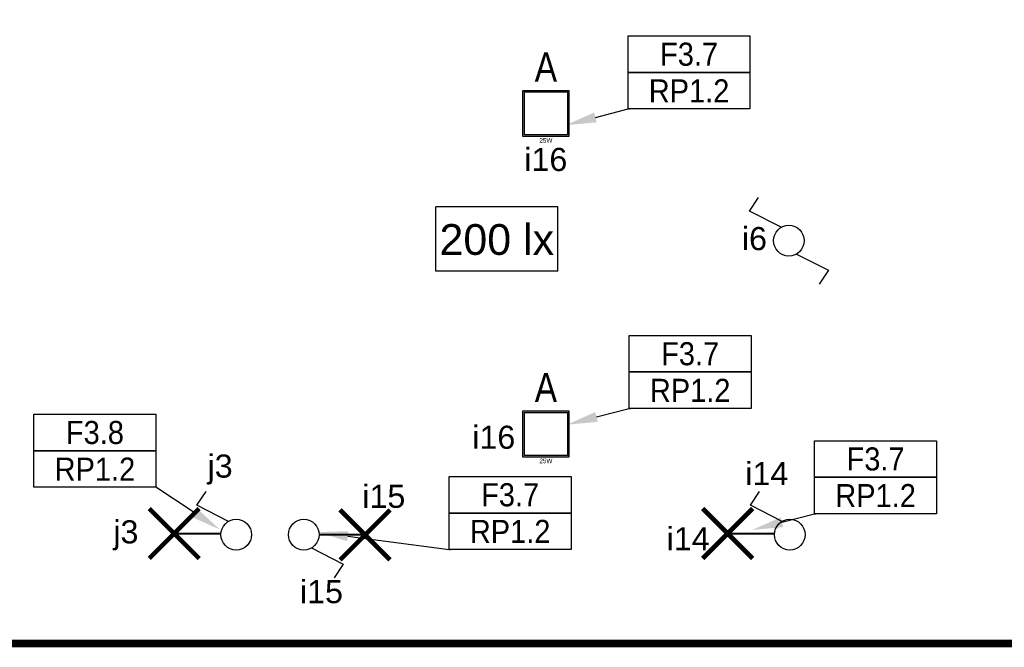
# Model space of a CAD drawing. Header units: millimetres. Extents: x 38270 to 48687, y 14738 to 20042.
# Tile 9 of 19: x 40669 to 41309, y 14738 to 15146. Entities that reach past the tile are written whole.
import ezdxf
from ezdxf import colors
from ezdxf.entities.mleader import LeaderData, LeaderLine
from ezdxf.enums import TextEntityAlignment as Align
from ezdxf.math import Vec2, Vec3

# ---------------------------------------------------------------- set-up
doc = ezdxf.new("R2010")
doc.units = ezdxf.units.MM
doc.linetypes.add('DASHED', pattern=[0.75, 0.5, -0.25])
for name, color, linetype in [('_IE_Adresy_Obwodów', 246, 'Continuous'), ('_IE_Nateżenie oświetlenia AW', 94, 'Continuous'), ('_IE_Natężenia oświetlenia', 240, 'Continuous'), ('_IE_Oświetlenie podstawowe oprawy', 5, 'Continuous'), ('_IE_Strefy oddziaływania rozdzielnic elektrycznych', 240, 'Continuous'), ('_IE_Strefy sterowania ośw', 242, 'Continuous'), ('_IE_Strefy sterowania oświetleniem', 242, 'Continuous'), ('_IE_Łączniki_ośw_IP20', 5, 'Continuous')]:
    doc.layers.add(name, color=color, linetype=linetype)
doc.layers.add('_IE_punkty oświetleniowe', color=170, linetype='Continuous', lineweight=40)
doc.styles.add('ARIAL', font='arial.ttf')
doc.styles.add('ML-LENA', font='ARIALN.TTF')
doc.styles.get("Standard").update_dxf_attribs({"font": 'ARIAL.TTF'})

# ---------------------------------------------------------------- blocks, each defined once
blk = doc.blocks.new('Natężenie oświetlenia')
at = {"layer": '_IE_Natężenia oświetlenia', "color": 7, "linetype": 'Continuous'}
for p in [(-39.69, -20.91), (39.69, 20.91)]:
    blk.add_line(p, (-39.69, 20.91), dxfattribs=at)
at = {"layer": '_IE_Natężenia oświetlenia', "color": 7}
for q in [(39.69, 20.91), (-39.69, -20.91)]:
    blk.add_line((39.69, -20.91), q, dxfattribs=at)
at = {"layer": '_IE_Nateżenie oświetlenia AW', "style": 'ARIAL', "flags": 12}
blk.add_attdef('LUX', text='', height=20, dxfattribs=at).set_placement((0, 0), align=Align.MIDDLE)
blk = doc.blocks.new('*U5022')
at = {"layer": '_IE_Łączniki_ośw_IP20', "color": 170, "ltscale": 3}
for p, q in [((1418.02, 1520.84), (1438.71, 1510.36)), ((1438.71, 1510.36), (1432.72, 1501.38))]:
    blk.add_line(p, q, dxfattribs=at)
blk.add_circle((1413.07, 1529.5), 9.98, dxfattribs=at)
at = {"layer": '_IE_Strefy sterowania ośw', "style": 'ARIAL', "flags": 12}
blk.add_attdef('STREFAOŚW', text='', height=17, dxfattribs=at).set_placement((1503.25, 1537.3), align=Align.MIDDLE)
blk = doc.blocks.new('*U5024')
at = {"layer": '_IE_Łączniki_ośw_IP20', "color": 170, "ltscale": 3}
for p, q in [((1387.42, 1548.64), (1393.41, 1557.63)), ((1408.12, 1538.17), (1387.42, 1548.64))]:
    blk.add_line(p, q, dxfattribs=at)
blk.add_circle((1413.07, 1529.5), 9.98, dxfattribs=at)
at = {"layer": '_IE_Strefy sterowania ośw', "style": 'ARIAL', "flags": 12}
blk.add_attdef('STREFAOŚW', text='', height=17, dxfattribs=at).set_placement((1503.25, 1537.3), align=Align.MIDDLE)
blk = doc.blocks.new('*U5031')
at = {"layer": '_IE_Łączniki_ośw_IP20', "color": 170, "ltscale": 3}
for p, q in [((1387.42, 1548.64), (1393.41, 1557.63)), ((1408.12, 1538.17), (1387.42, 1548.64)), ((1418.06, 1520.74), (1438.76, 1510.27)), ((1438.76, 1510.27), (1432.77, 1501.28))]:
    blk.add_line(p, q, dxfattribs=at)
blk.add_circle((1413.07, 1529.5), 9.98, dxfattribs=at)
at = {"layer": '_IE_Strefy sterowania ośw', "style": 'ARIAL', "flags": 12}
blk.add_attdef('STREFAOŚW', text='', height=17, dxfattribs=at).set_placement((1503.25, 1537.3), align=Align.MIDDLE)
blk = doc.blocks.new('*U5042')
at = {"layer": '_IE_punkty oświetleniowe', "ltscale": 2}
blk.add_line((0, 0), (29.89, 0), dxfattribs=at)
at = {"layer": '_IE_punkty oświetleniowe', "ltscale": 2, "const_width": 3}
for points in [[(16.25, -16.25), (-16.25, 16.25)], [(16.25, 16.25), (-16.25, -16.25)]]:
    blk.add_lwpolyline(points, dxfattribs=at)
blk = doc.blocks.new('F8R3B6Q8J0')
h = blk.add_hatch(color=0)
h.dxf.hatch_style = 1
h.paths.add_polyline_path([(-0.15, -0.15), (-0.15, 0.15), (0.15, 0.15), (0.15, -0.15)])
h.paths.add_polyline_path([(-0.14, -0.14), (-0.14, 0.14), (0.14, 0.14), (0.14, -0.14)], flags=16)
at = {"color": 0}
for p, q in [((-0.15, -0.15, 0.055), (-0.15, 0.15)), ((-0.15, 0.15), (0.15, 0.15, 0.055)), ((-0.14, -0.14), (-0.14, 0.14)), ((-0.14, 0.14), (0.14, 0.14)), ((0.14, 0.14), (0.14, -0.14)), ((0.15, 0.15, 0.055), (0.15, -0.15)), ((0.15, -0.15), (-0.15, -0.15, 0.055)), ((0.14, -0.14), (-0.14, -0.14))]:
    blk.add_line(p, q, dxfattribs=at)
at = {"color": 0, "style": 'ML-LENA'}
blk.add_attdef('SYMBOL', text='', height=0.19, dxfattribs=at).set_placement((0, 0.15, 244.664), align=Align.BOTTOM_CENTER)
blk.add_attdef('Atr3', text='', height=0.16, dxfattribs=at).set_placement((-0.175, 0, -3.3718), align=Align.MIDDLE_RIGHT)
blk.add_attdef('Atr1', text='', height=0.16, dxfattribs=at).set_placement((0.1742, 0, -3.3993), align=Align.MIDDLE_LEFT)
for tag, height, p in [('MOC', 0.03, (0, -0.16)), ('Atr2', 0.16, (0, -0.197, -3.3993))]:
    blk.add_attdef(tag, text='', height=height, dxfattribs=at).set_placement(p, align=Align.TOP_CENTER)
blk = doc.blocks.new('*U36709')
at = {"layer": '_IE_Adresy_Obwodów', "color": 7}
for points in [[(-792.5, 474.4), (0, 474.4), (0, 237.2), (-792.5, 237.2)], [(-792.5, 237.2), (0, 237.2), (0, 0), (-792.5, 0)]]:
    blk.add_lwpolyline(points, close=True, dxfattribs=at)
at = {"layer": '_IE_Adresy_Obwodów', "width": 0.9, "flags": 12}
for tag, p in [('ADRES', (-396.2, 355.8)), ('ROZDZ', (-396.2, 118.6))]:
    blk.add_attdef(tag, text='', height=150, dxfattribs=at).set_placement(p, align=Align.MIDDLE)
ml = blk.add_multileader_mtext('Standard')
ml.set_content(' ')
ml.set_leader_properties()
ml.build(insert=Vec2(0, 0))
ml.multileader.update_dxf_attribs({"arrow_head_size": 200})
ctx = ml.context
ctx.base_point, ctx.arrow_head_size, ctx.plane_origin = Vec3(-784.5, 0), 200, Vec3(-1345.9, 71.8)
notes = []
notes.append((ctx, [(0, (1, 1, 0), (-792.5, 0), (1, 0), 8, [(0, [(-1199, -105.8), (-792.5, 0)], 0, [])])]))
ctx.mtext.insert, ctx.mtext.flow_direction = Vec3(-782.5, 2), 5
for ctx, leaders in notes:
    for number, flags, end, landing, length, lines in leaders:
        leader = LeaderData()
        leader.index, (leader.has_last_leader_line, leader.has_dogleg_vector, leader.attachment_direction) = number, flags
        leader.last_leader_point, leader.dogleg_vector, leader.dogleg_length = Vec3(end), Vec3(landing), length
        for number, points, colour, breaks in lines:
            line = LeaderLine()
            line.index, line.vertices, line.color, line.breaks = number, Vec3.list(points), colors.encode_raw_color(colour), breaks
            leader.lines.append(line)
        ctx.leaders.append(leader)
blk = doc.blocks.new('*U36711')
at = {"layer": '_IE_Adresy_Obwodów', "color": 7}
for points in [[(-792.5, 474.4), (0, 474.4), (0, 237.2), (-792.5, 237.2)], [(-792.5, 237.2), (0, 237.2), (0, 0), (-792.5, 0)]]:
    blk.add_lwpolyline(points, close=True, dxfattribs=at)
at = {"layer": '_IE_Adresy_Obwodów', "width": 0.9, "flags": 12}
for tag, p in [('ADRES', (-396.2, 355.8)), ('ROZDZ', (-396.2, 118.6))]:
    blk.add_attdef(tag, text='', height=150, dxfattribs=at).set_placement(p, align=Align.MIDDLE)
ml = blk.add_multileader_mtext('Standard')
ml.set_content(' ')
ml.set_leader_properties()
ml.build(insert=Vec2(0, 0))
ml.multileader.update_dxf_attribs({"arrow_head_size": 200})
ctx = ml.context
ctx.base_point, ctx.arrow_head_size, ctx.plane_origin = Vec3(-784.5, 0), 200, Vec3(-1345.9, 71.8)
notes = []
notes.append((ctx, [(0, (1, 1, 0), (-792.5, 0), (1, 0), 8, [(0, [(-1199, -105.8), (-792.5, 0)], 0, [])])]))
ctx.mtext.insert, ctx.mtext.flow_direction = Vec3(-782.5, 2), 5
for ctx, leaders in notes:
    for number, flags, end, landing, length, lines in leaders:
        leader = LeaderData()
        leader.index, (leader.has_last_leader_line, leader.has_dogleg_vector, leader.attachment_direction) = number, flags
        leader.last_leader_point, leader.dogleg_vector, leader.dogleg_length = Vec3(end), Vec3(landing), length
        for number, points, colour, breaks in lines:
            line = LeaderLine()
            line.index, line.vertices, line.color, line.breaks = number, Vec3.list(points), colors.encode_raw_color(colour), breaks
            leader.lines.append(line)
        ctx.leaders.append(leader)
blk = doc.blocks.new('*U36713')
at = {"layer": '_IE_Adresy_Obwodów', "color": 7}
for points in [[(-792.5, 474.4), (0, 474.4), (0, 237.2), (-792.5, 237.2)], [(-792.5, 237.2), (0, 237.2), (0, 0), (-792.5, 0)]]:
    blk.add_lwpolyline(points, close=True, dxfattribs=at)
at = {"layer": '_IE_Adresy_Obwodów', "width": 0.9, "flags": 12}
for tag, p in [('ADRES', (-396.2, 355.8)), ('ROZDZ', (-396.2, 118.6))]:
    blk.add_attdef(tag, text='', height=150, dxfattribs=at).set_placement(p, align=Align.MIDDLE)
ml = blk.add_multileader_mtext('Standard')
ml.set_content(' ')
ml.set_leader_properties()
ml.build(insert=Vec2(0, 0))
ml.multileader.update_dxf_attribs({"arrow_head_size": 200})
ctx = ml.context
ctx.base_point, ctx.arrow_head_size, ctx.plane_origin = Vec3(-784.5, 0), 200, Vec3(-1345.9, 71.8)
notes = []
notes.append((ctx, [(0, (1, 1, 0), (-792.5, 0), (1, 0), 8, [(0, [(-1650.4, 112.8), (-792.5, 0)], 0, [])])]))
ctx.mtext.insert, ctx.mtext.flow_direction = Vec3(-782.5, 2), 5
for ctx, leaders in notes:
    for number, flags, end, landing, length, lines in leaders:
        leader = LeaderData()
        leader.index, (leader.has_last_leader_line, leader.has_dogleg_vector, leader.attachment_direction) = number, flags
        leader.last_leader_point, leader.dogleg_vector, leader.dogleg_length = Vec3(end), Vec3(landing), length
        for number, points, colour, breaks in lines:
            line = LeaderLine()
            line.index, line.vertices, line.color, line.breaks = number, Vec3.list(points), colors.encode_raw_color(colour), breaks
            leader.lines.append(line)
        ctx.leaders.append(leader)
blk = doc.blocks.new('*U36716')
at = {"layer": '_IE_Adresy_Obwodów', "color": 7}
for points in [[(-792.5, 474.4), (0, 474.4), (0, 237.2), (-792.5, 237.2)], [(-792.5, 237.2), (0, 237.2), (0, 0), (-792.5, 0)]]:
    blk.add_lwpolyline(points, close=True, dxfattribs=at)
at = {"layer": '_IE_Adresy_Obwodów', "width": 0.9, "flags": 12}
for tag, p in [('ADRES', (-396.2, 355.8)), ('ROZDZ', (-396.2, 118.6))]:
    blk.add_attdef(tag, text='', height=150, dxfattribs=at).set_placement(p, align=Align.MIDDLE)
ml = blk.add_multileader_mtext('Standard')
ml.set_content(' ')
ml.set_leader_properties()
ml.build(insert=Vec2(0, 0))
ml.multileader.update_dxf_attribs({"arrow_head_size": 200})
ctx = ml.context
ctx.base_point, ctx.arrow_head_size, ctx.plane_origin = Vec3(-784.5, 0), 200, Vec3(-1345.9, 71.8)
notes = []
notes.append((ctx, [(0, (1, 1, 0), (-792.5, 0), (1, 0), 8, [(0, [(-1199, -105.8), (-792.5, 0)], 0, [])])]))
ctx.mtext.insert, ctx.mtext.flow_direction = Vec3(-782.5, 2), 5
for ctx, leaders in notes:
    for number, flags, end, landing, length, lines in leaders:
        leader = LeaderData()
        leader.index, (leader.has_last_leader_line, leader.has_dogleg_vector, leader.attachment_direction) = number, flags
        leader.last_leader_point, leader.dogleg_vector, leader.dogleg_length = Vec3(end), Vec3(landing), length
        for number, points, colour, breaks in lines:
            line = LeaderLine()
            line.index, line.vertices, line.color, line.breaks = number, Vec3.list(points), colors.encode_raw_color(colour), breaks
            leader.lines.append(line)
        ctx.leaders.append(leader)
blk = doc.blocks.new('*U36771')
at = {"layer": '_IE_Adresy_Obwodów', "color": 7}
for points in [[(-792.5, 474.4), (0, 474.4), (0, 237.2), (-792.5, 237.2)], [(-792.5, 237.2), (0, 237.2), (0, 0), (-792.5, 0)]]:
    blk.add_lwpolyline(points, close=True, dxfattribs=at)
at = {"layer": '_IE_Adresy_Obwodów', "width": 0.9, "flags": 12}
for tag, p in [('ADRES', (-396.2, 355.8)), ('ROZDZ', (-396.2, 118.6))]:
    blk.add_attdef(tag, text='', height=150, dxfattribs=at).set_placement(p, align=Align.MIDDLE)
ml = blk.add_multileader_mtext('Standard')
ml.set_content(' ')
ml.set_leader_properties()
ml.build(insert=Vec2(0, 0))
ml.multileader.update_dxf_attribs({"arrow_head_size": 200})
ctx = ml.context
ctx.base_point, ctx.arrow_head_size, ctx.plane_origin = Vec3(-13.6, 0), 200, Vec3(553.5, 71.8)
ctx.text_align_type = 2
notes = []
notes.append((ctx, [(0, (1, 1, 0), (0, 0), (-1, 0), 8, [(0, [(416.1, -275.1), (0, 0)], 0, [])])]))
ctx.mtext.insert, ctx.mtext.alignment, ctx.mtext.flow_direction = Vec3(-10, 2), 3, 5
for ctx, leaders in notes:
    for number, flags, end, landing, length, lines in leaders:
        leader = LeaderData()
        leader.index, (leader.has_last_leader_line, leader.has_dogleg_vector, leader.attachment_direction) = number, flags
        leader.last_leader_point, leader.dogleg_vector, leader.dogleg_length = Vec3(end), Vec3(landing), length
        for number, points, colour, breaks in lines:
            line = LeaderLine()
            line.index, line.vertices, line.color, line.breaks = number, Vec3.list(points), colors.encode_raw_color(colour), breaks
            leader.lines.append(line)
        ctx.leaders.append(leader)

msp = doc.modelspace()

# ---------------------------------------------------------------- linework, layer by layer
at = {"layer": '_IE_Strefy oddziaływania rozdzielnic elektrycznych', "linetype": 'DASHED', "ltscale": 10, "const_width": 5}
msp.add_lwpolyline([(38272.3, 16263.81), (44122.3, 16263.81), (44122.3, 14740.81), (38272.3, 14740.81)], close=True, dxfattribs=at)

# ---------------------------------------------------------------- block references
at = {"layer": '_IE_Adresy_Obwodów', "xscale": 0.1, "yscale": 0.1, "zscale": 0.1}
for name, p, values in [('*U36716', (41144.03, 15088.23), {'ADRES': 'F3.7', 'ROZDZ': 'RP1.2'}), ('*U36711', (41144.74, 14893.56), {'ADRES': 'F3.7', 'ROZDZ': 'RP1.2'}), ('*U36771', (40757.63, 14842.36), {'ADRES': 'F3.8', 'ROZDZ': 'RP1.2'}), ('*U36709', (41265.34, 14825.15), {'ADRES': 'F3.7', 'ROZDZ': 'RP1.2'}), ('*U36713', (41027.66, 14801.87), {'ADRES': 'F3.7', 'ROZDZ': 'RP1.2'})]:
    msp.add_blockref(name, p, dxfattribs=at).add_auto_attribs(values)
at = {"layer": '_IE_Natężenia oświetlenia'}
ref = msp.add_blockref('Natężenie oświetlenia', (40979.36, 15003.75), dxfattribs=at)
ref.add_attrib('LUX', '200 lx', dxfattribs={"height": 20, "style": 'ARIAL'}).set_placement((40979.36, 15003.75), align=Align.MIDDLE)
at = {"layer": '_IE_Oświetlenie podstawowe oprawy', "xscale": 100, "yscale": 100, "zscale": 100}
for p in [(41011.3, 15085.31, 250), (41011.3, 14876.98, 250)]:
    msp.add_blockref('F8R3B6Q8J0', p, dxfattribs=at).add_auto_attribs({'SYMBOL': 'A', 'MOC': '25W'})
at = {"layer": '_IE_punkty oświetleniowe'}
for p in [(40769.55, 14812.26), (41129.55, 14812.26)]:
    msp.add_blockref('*U5042', p, dxfattribs=at)
at = {"layer": '_IE_punkty oświetleniowe', "rotation": 180}
msp.add_blockref('*U5042', (40893.7, 14811.38), dxfattribs=at)
at = {"layer": '_IE_Łączniki_ośw_IP20'}
for name, p in [('*U5031', (39756.24, 13473.12)), ('*U5024', (39396.84, 13282.01)), ('*U5024', (39756.84, 13282.01)), ('*U5022', (39440.77, 13282.01))]:
    msp.add_blockref(name, p, dxfattribs=at)

# ---------------------------------------------------------------- texts
at = {"layer": '_IE_Strefy sterowania oświetleniem', "char_height": 15, "attachment_point": 1, "style": 'ARIAL'}
for s, insert in [('i16', (40997.26, 15062.89)), ('i6', (41138.77, 15011.46)), ('i16', (40963.41, 14882.33)), ('j3', (40791.26, 14863.61)), ('i14', (41140.98, 14858.69)), ('i15', (40891.92, 14843.95)), ('j3', (40729.99, 14820.85)), ('i14', (41089.84, 14816.37)), ('i15', (40851.36, 14781.98))]:
    msp.add_mtext_dynamic_manual_height_columns(s, width=145.0252, gutter_width=12.5, heights=[0], dxfattribs=dict(at, insert=insert))

doc.saveas('drawing.dxf')
